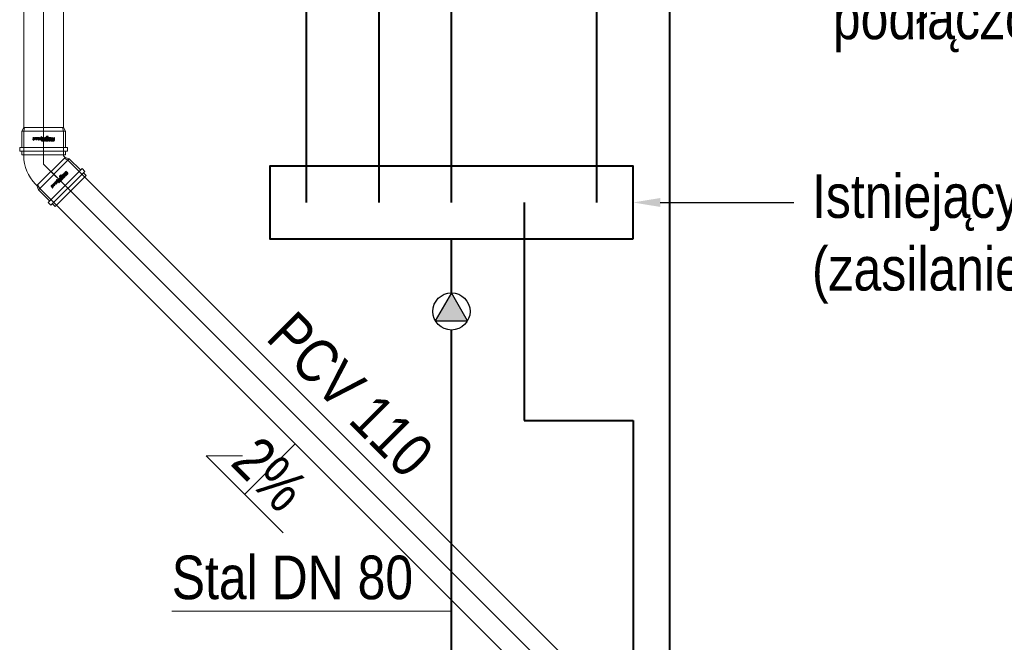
# Model space of a CAD drawing. Header units: centimetres. Extents: x 4745 to 39369, y 17389 to 19524.
# Tile 108 of 188: x 27533 to 27804, y 17859 to 18030. Entities that reach past the tile are written whole.
import ezdxf
from ezdxf import colors
from ezdxf.entities.mleader import LeaderData, LeaderLine
from ezdxf.enums import TextEntityAlignment as Align
from ezdxf.lldxf.tags import DXFTag
from ezdxf.math import Vec2, Vec3

# ---------------------------------------------------------------- set-up
doc = ezdxf.new("R2010")
doc.units = ezdxf.units.CM
for name, color, linetype, lineweight in [('2DH_PRO_Magnaplast-SDB', 34, 'Continuous', 15), ('CP_AXISKA', 7, 'DASHDOT', 15), ('CP_DETAL', 33, 'Continuous', 9), ('IS_Opis', 250, 'Continuous', 9), ('IS_Powrót', 5, 'DASH', 40), ('IS_Zasilanie', 1, 'SOLID', 40)]:
    doc.layers.add(name, color=color, linetype=linetype, lineweight=lineweight)
for name, color, linetype in [('3DCPCOLOR124', 152, 'Continuous'), ('3DCPCOLOR242', 242, 'Continuous'), ('IS_Armatura_Therm', 250, 'SOLID')]:
    doc.layers.add(name, color=color, linetype=linetype)
doc.styles.add('CP_ATTR', font='arial.ttf')
doc.styles.add('styl1', font='ARIALN.TTF')
tags = doc.linetypes.add('DASH', pattern=[15, 10, -5]).pattern_tags.tags
tags[6:7] = [DXFTag(74, 4), DXFTag(75, 0), DXFTag(340, '0'), DXFTag(46, 0.0), DXFTag(50, 0.0), DXFTag(44, 0.0), DXFTag(45, 0.0)]
tags[4:5] = [DXFTag(74, 4), DXFTag(75, 0), DXFTag(340, '0'), DXFTag(46, 0.0), DXFTag(50, 0.0), DXFTag(44, 0.0), DXFTag(45, 0.0)]
tags = doc.linetypes.add('DASHDOT', pattern=[25.4, 12.7, -6.35, 0, -6.35]).pattern_tags.tags
tags[10:11] = [DXFTag(74, 4), DXFTag(75, 0), DXFTag(340, '0'), DXFTag(46, 1.0), DXFTag(50, 0.0), DXFTag(44, 0.0), DXFTag(45, 0.0)]
tags[8:9] = [DXFTag(74, 4), DXFTag(75, 0), DXFTag(340, '0'), DXFTag(46, 1.0), DXFTag(50, 0.0), DXFTag(44, 0.0), DXFTag(45, 0.0)]
tags[6:7] = [DXFTag(74, 4), DXFTag(75, 0), DXFTag(340, '0'), DXFTag(46, 1.0), DXFTag(50, 0.0), DXFTag(44, 0.0), DXFTag(45, 0.0)]
tags[4:5] = [DXFTag(74, 4), DXFTag(75, 0), DXFTag(340, '0'), DXFTag(46, 1.0), DXFTag(50, 0.0), DXFTag(44, 0.0), DXFTag(45, 0.0)]
tags = doc.linetypes.add('SOLID', pattern=[10, 10, 0]).pattern_tags.tags
tags[6:7] = [DXFTag(74, 4), DXFTag(75, 0), DXFTag(340, '0'), DXFTag(46, 0.0), DXFTag(50, 0.0), DXFTag(44, 0.0), DXFTag(45, 0.0)]
tags[4:5] = [DXFTag(74, 4), DXFTag(75, 0), DXFTag(340, '0'), DXFTag(46, 0.0), DXFTag(50, 0.0), DXFTag(44, 0.0), DXFTag(45, 0.0)]

# ---------------------------------------------------------------- blocks, each defined once
blk = doc.blocks.new('2dmgn002_logo01')
at = {"layer": '3DCPCOLOR124'}
for p, q in [((1.9, 16.5), (-2.9, 16.5)), ((-2.9, 16.5), (-2.9, 15.5)), ((-2.9, 15.5), (1.6, 15.5)), ((2.9, 14.4), (2.9, 15.5)), ((-4, 7), (-5.1, 7)), ((-5.1, 7), (-5.1, 4.8)), ((-4, 5.1), (-4, 7)), ((-4, 3.8), (1.9, 3.8)), ((1.6, 4.8), (-3.7, 4.8)), ((1.6, 14.4), (-2.9, 14.4)), ((-2.9, 14.4), (-2.9, 13.4)), ((-2.9, 13.4), (1.6, 13.4)), ((1.6, 12.3), (-2.9, 12.3)), ((-2.9, 12.3), (-2.9, 11.3)), ((-2.9, 11.3), (1.9, 11.3)), ((-2.9, 9.6), (-2.9, 8.9)), ((-2.9, 8.9), (-1.9, 8.9)), ((1.6, 8.6), (-2.9, 8.6)), ((-2.9, 8.6), (-2.9, 7.5)), ((-2.9, 7.5), (1.9, 7.5)), ((-2.9, 5.9), (-2.9, 5.2)), ((-2.9, 5.2), (-1.9, 5.2)), ((1.9, 3.2), (-2.9, 3.2)), ((-2.9, 3.2), (-2.9, 2.2)), ((-2.9, 2.2), (1.6, 2.2)), ((1.6, 1.1), (-2.9, 1.1)), ((-2.9, 1.1), (-2.9, 0)), ((-2.9, 0), (1.9, 0)), ((1.9, 10.7), (-1.9, 10.7)), ((-1.9, 8.9), (-1.9, 9.4)), ((1.9, 7), (-1.9, 7)), ((-1.9, 5.2), (-1.9, 5.6)), ((-1.6, 9.6), (1.6, 9.6)), ((-1.6, 5.9), (1.6, 5.9)), ((1.9, 15.2), (1.9, 14.7)), ((1.9, 13.1), (1.9, 12.6)), ((1.9, 9.4), (1.9, 8.8)), ((1.9, 5.6), (1.9, 5.1)), ((1.9, 1.9), (1.9, 1.4)), ((2.9, 12.3), (2.9, 13.4)), ((2.9, 8.6), (2.9, 9.7)), ((2.9, 4.8), (2.9, 5.9)), ((2.9, 2.2), (2.9, 1.1)), ((-2.9, -1.6), (-2.9, -2.3)), ((-2.9, -2.3), (-1.9, -2.3)), ((1.6, -2.6), (-2.9, -2.6)), ((-2.9, -2.6), (-2.9, -3.1)), ((-2.9, -3.1), (-0.8, -3.7)), ((1.9, -0.5), (-1.9, -0.5)), ((-1.9, -2.3), (-1.9, -1.8)), ((-1.6, -1.6), (1.6, -1.6)), ((-0.8, -3.7), (1.9, -3.7)), ((1.9, -1.8), (1.9, -2.4)), ((2.9, -2.6), (2.9, -1.6))]:
    blk.add_line(p, q, dxfattribs=at)
for centre, radius, start, end in [((1.6, 15.2), 0.293, 359.5038, 90), ((1.9, 15.5), 1.04, 359.8403, 90), ((-4, 4.8), 1.06, 179.7393, 270), ((-3.7, 5.1), 0.264, 180, 269.9023), ((-1.9, 9.6), 1.07, 90, 180), ((-1.9, 5.9), 1.07, 90, 180), ((-1.6, 9.4), 0.246, 90, 184.1233), ((-1.6, 5.7), 0.246, 90, 184.0475), ((1.6, 14.7), 0.291, 269.5684, 360), ((1.6, 13.1), 0.293, 359.5231, 90), ((1.6, 12.6), 0.293, 270, 359.9989), ((1.6, 9.4), 0.264, 0, 90), ((1.6, 8.8), 0.264, 270, 359.9349), ((1.6, 5.6), 0.264, 360, 90), ((1.6, 5.1), 0.264, 270, 0.0108), ((1.6, 1.9), 0.264, 0.076, 90), ((1.6, 1.4), 0.264, 270, 359.924), ((1.9, 12.3), 1.04, 270, 0.0193), ((1.9, 9.6), 1.06, 0.4214, 90), ((1.9, 8.6), 1.07, 270.2822, 0), ((1.9, 5.9), 1.06, 360, 90), ((1.9, 4.8), 1.07, 270.2634, 0), ((1.9, 2.2), 1.06, 359.5786, 90), ((1.9, 1.1), 1.07, 270.2875, 359.9985), ((2.3, 14.4), 0.598, 296.5604, 0), ((2.3, 13.4), 0.608, 359.9807, 62.8223), ((-1.9, -1.6), 1.07, 90, 180), ((-1.6, -1.8), 0.246, 90, 184.1125), ((1.6, -1.8), 0.264, 360, 90.0217), ((1.6, -2.4), 0.264, 270, 359.9023), ((1.9, -1.6), 1.06, 359.5786, 90), ((1.9, -2.6), 1.06, 269.7048, 359.9999)]:
    blk.add_arc(centre, radius, start, end, dxfattribs=at)
at = {"layer": '3DCPCOLOR242'}
for p, q in [((-2.7, -3.9), (-4, -3.6)), ((0.1, -4.1), (-3.9, -3)), ((-0.1, -11.3), (-2.3, -10.7)), ((1.1, -7.7), (-1.9, -6.9)), ((-0.2, -15.9), (-1.9, -15.4)), ((1.1, -7.2), (-1.7, -6.4)), ((-1.7, -14.9), (-0.1, -15.3)), ((1.1, -7.7), (1.3, -7.7)), ((-0.2, -16), (-0.2, -15.9)), ((1.2, -16.2), (0.5, -16)), ((0.5, -16), (0.5, -16.3))]:
    blk.add_line(p, q, dxfattribs=at)
for centre, radius, start, end in [((-4.3, -3.1), 0.174, 139.4748, 200.5636), ((-4, -3), 0.481, 201.3248, 240.9013), ((-4.2, -3.2), 0.283, 75.9119, 135.9983), ((-4.2, -3.9), 0.981, 73.8123, 86.5171), ((-3.5, -1.9), 1.69, 243.7383, 254.2465), ((-2.4, -15.6), 0.816, 103.1873, 179.7099), ((-2.5, -4.5), 0.644, 111.1152, 163.4814), ((-2.1, -4.5), 0.997, 166.5679, 210.0987), ((-2.2, -7.1), 0.892, 155.0132, 214.6021), ((-2.3, -9.2), 0.816, 114.0643, 202.8694), ((-2.4, -10.8), 0.727, 106.1924, 195.3195), ((-2.2, -10.8), 0.883, 195.3773, 250.0682), ((-1.8, -12.7), 1.31, 133.9918, 256.4618), ((-0.6, -3.6), 2.73, 211.3213, 275.0445), ((-2.3, -7.1), 0.818, 103.0323, 153.3127), ((-2.3, -7.3), 0.748, 209.4433, 244.7552), ((-1.6, -8.9), 1.49, 201.6704, 231.3076), ((-2.5, -12), 0.293, 73.8428, 119.965), ((-2.6, -7.3), 0.65, 265.6622, 285.525), ((-2, -10.2), 1.88, 87.1606, 107.9858), ((-2, -4.7), 0.539, 116.6161, 177.0208), ((-1.7, -4.6), 0.806, 185.9288, 229.5909), ((-2.2, -8.1), 1.79, 72.2958, 99.0736), ((-2.1, -7.2), 0.393, 146.9616, 189.5199), ((-2.3, -10.9), 0.21, 72.1488, 182.4676), ((-2.2, -10.9), 0.37, 183.0166, 240.6152), ((-2.5, -11.4), 0.207, 256.8723, 333.1047), ((-1.9, -12.8), 0.636, 127.3644, 245.5528), ((-2.3, -16.8), 1.99, 73.1785, 97.0679), ((-2.2, -15.7), 0.348, 90.0735, 226.6774), ((-2.1, -7.2), 0.357, 74.3202, 141.4853), ((-1.9, -7.1), 0.609, 195.1451, 225.7671), ((-2.5, -7.7), 0.265, 290.2377, 337.5291), ((-2, -9.4), 0.472, 98.7899, 190.5825), ((-1.5, -9.3), 0.981, 191.9389, 227.9356), ((-2.5, -12.1), 0.449, 8.7244, 76.0552), ((-2.4, -7.7), 0.183, 21.5725, 49.116), ((-2.4, -11.4), 0.167, 6.0969, 51.2591), ((-2.7, -11.3), 0.433, 342.5093, 1.3278), ((-2.7, -11.7), 0.662, 310.1939, 332.4304), ((-1.9, -4.9), 0.776, 84.807, 112.5283), ((-0.8, -3.6), 2.14, 227.7681, 264.971), ((-2.5, -7.7), 0.249, 338.4303, 15.9164), ((-2.7, -18.5), 3.22, 74.17, 79.8915), ((-0.6, -8), 2.56, 233.5529, 269.0169), ((-2, -13.1), 0.234, 234.8638, 292.3727), ((-1.8, -13.2), 0.719, 250.748, 317.7481), ((-2.3, -8), 1.19, 72.2691, 76.7646), ((-1.8, -10.9), 2.01, 44.3614, 97.334), ((-2, -11.1), 2.72, 40.2365, 88.5461), ((-2.3, -12.7), 0.729, 297.3533, 322.4271), ((-2.1, -7.2), 2.99, 66.1532, 85.5553), ((-3.2, -12.1), 1.85, 323.4917, 337.6276), ((-0.6, -13.1), 0.918, 120.9833, 158.9397), ((-4.6, -11.4), 4.03, 325.4422, 333.8801), ((-0.8, -13), 0.784, 70.6597, 109.7335), ((-0.8, -4.4), 1.34, 263.8725, 286.5282), ((0.3, -13.9), 1.45, 136.2371, 152.793), ((-1.9, -6.3), 2.13, 46.5165, 60.5203), ((-0.6, -13.1), 0.24, 82.5025, 118.5044), ((-0.6, -10), 0.492, 264.1111, 2.3117), ((-0.7, -13.4), 0.557, 329.5041, 78.2517), ((-1.1, -5.4), 0.961, 11.1112, 45.4314), ((-0.6, -5.3), 0.455, 294.1682, 9.8383), ((-0.9, -13.5), 1.23, 313.6171, 74.8695), ((1.1, -14.9), 1.81, 138.3177, 150.3499), ((-0.3, -14.1), 0.179, 156.2477, 208.0662), ((0, -13.9), 0.536, 211.3544, 244.0918), ((-0.4, -5.5), 0.842, 271.3477, 20.708), ((-0.9, -10.1), 0.755, 5.4784, 47.2661), ((-0.1, -14.1), 0.258, 239.0032, 288.6059), ((0.1, -10.3), 1.05, 255.0292, 275.2543), ((0.1, -15), 0.202, 99.2605, 177.5229), ((-21.3, -14), 21.2, 356.5514, 357.4519), ((0.3, -3.8), 0.817, 249.4862, 262.6491), ((-1.3, -5.9), 1.81, 22.396, 45.5071), ((-0.3, -10.2), 0.698, 293.2831, 345.067), ((0, -11.3), 0.454, 64.2567, 85.1843), ((0, -15.4), 0.621, 76.0627, 90.1224), ((-0.1, -4.6), 0.557, 50.0147, 70.9143), ((0.2, -4.3), 0.318, 263.6249, 288.2785), ((-0.9, -10.2), 1.29, 351.8443, 42.4547), ((0, -11.2), 0.401, 23.6929, 71.5015), ((0.2, -11.2), 0.197, 270.9468, 310.5631), ((0.2, -15.1), 0.29, 45.8106, 81.4207), ((0.1, -4.4), 0.288, 10.0108, 50.8567), ((0.2, -4.5), 0.156, 287.1813, 350.1927), ((0, -4.5), 0.37, 349.838, 10.0295), ((0.2, -11.2), 0.243, 323.0875, 22.1003), ((-0.2, -15.3), 0.664, 5.0301, 36.7596), ((9.7, -15), 9.21, 181.6129, 183.265), ((0.6, -8.4), 1.34, 58.7801, 70.7325), ((1.2, -7.5), 0.301, 17.9179, 59.9943), ((1.1, -7.5), 0.33, 314.2018, 5.594), ((1.3, -7.6), 0.133, 265.1659, 303.5871), ((-2.2, -15.6), 0.973, 181.2014, 240.279), ((-2.6, -16.1), 0.301, 251.9271, 357.0444), ((-2.6, -16.2), 0.279, 6.2924, 59.4251), ((0.5, -16), 0.659, 177.1591, 197.9713), ((0.3, -16.2), 0.401, 190.3294, 250.4785), ((0.2, -16.2), 0.393, 256.6965, 303.221), ((0.3, -16.3), 0.182, 308.0482, 0.8125), ((-1.8, -25.8), 10.6, 74.8748, 77.6862), ((0.7, -16.5), 0.942, 56.6561, 73.6716), ((1.2, -16.1), 0.134, 265.2447, 321.7201), ((1.1, -16), 0.3, 13.2728, 58.0446), ((1, -15.9), 0.408, 326.7373, 2.2392)]:
    blk.add_arc(centre, radius, start, end, dxfattribs=at)
blk = doc.blocks.new('2d_mgphtp_0330_r2hp3x')
for p, q in [((11.37, 10.61), (12.12, 11.35)), ((12.12, 11.35), (21.45, 2.02)), ((12.52, 10.95), (13.26, 11.69)), ((21.79, 3.16), (13.26, 11.69)), ((8.64, 7.06), (11.78, 10.2)), ((11.37, 10.61), (20.71, 1.27)), ((1.06, 5.5), (0, 5.23)), ((1.06, 5.5), (7.6, 5.5)), ((7.82, 5.5), (7.6, 5.5)), ((7.82, 5.5), (8.26, 5.94)), ((8.64, 7.06), (8.26, 5.94)), ((0, -5.24), (0, 5.23)), ((21.05, 2.42), (21.79, 3.16)), ((17.16, -1.46), (20.3, 1.68)), ((20.71, 1.27), (21.45, 2.02)), ((15.6, -2.28), (16.04, -1.84)), ((17.16, -1.46), (16.04, -1.84)), ((1.06, -5.5), (0, -5.24)), ((7.6, -5.5), (1.06, -5.5)), ((7.82, -5.5), (7.6, -5.5))]:
    blk.add_line(p, q)
blk.add_arc((7.82, 5.5), 11, 270, 315)
at = {"layer": 'CP_AXISKA'}
for p, q in [((17.52, 7.42), (10.1, 0)), ((10.1, 0), (0, 0))]:
    blk.add_line(p, q, dxfattribs=at)
at = {"layer": 'CP_DETAL'}
for p, q in [((1.06, 5.5), (1.06, -5.5)), ((8.26, 5.94), (16.04, -1.84)), ((16.04, -1.84), (8.26, 5.94)), ((8.64, 7.06), (17.16, -1.46))]:
    blk.add_line(p, q, dxfattribs=at)
at = {"xscale": 0.14509803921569, "yscale": 0.176, "rotation": 45}
blk.add_blockref('2dmgn002_logo01', (14.47, 4.37), dxfattribs=at)
at = {"linetype": 'ByBlock', "style": 'CP_ATTR', "flags": 9}
for tag in ['DN', 'WEIGHT', 'MATERIAL', 'DIMS', 'OTHER', 'CHARACTER', 'PRODUCER', 'ORDER-NO', 'PRODUCT-TYPE', 'ARTICLE', 'GROUP', 'NUMBER', 'NAME']:
    blk.add_attdef(tag, text='', height=0.00005, dxfattribs=at).set_placement((0, -5.5), align=Align.MIDDLE_LEFT)
blk = doc.blocks.new('2dmgn001_logo01')
at = {"layer": '3DCPCOLOR124'}
for p, q in [((1.9, 16.5), (-2.9, 16.5)), ((-2.9, 16.5), (-2.9, 15.5)), ((-2.9, 15.5), (1.6, 15.5)), ((1.9, 15.2), (1.9, 14.7)), ((2.9, 14.4), (2.9, 15.5)), ((-4, 7), (-5.1, 7)), ((-5.1, 7), (-5.1, 4.8)), ((-4, 5.1), (-4, 7)), ((-4, 3.8), (1.9, 3.8)), ((1.6, 4.8), (-3.7, 4.8)), ((1.6, 14.4), (-2.9, 14.4)), ((-2.9, 14.4), (-2.9, 13.4)), ((-2.9, 13.4), (1.6, 13.4)), ((1.6, 12.3), (-2.9, 12.3)), ((-2.9, 12.3), (-2.9, 11.3)), ((-2.9, 11.3), (1.9, 11.3)), ((-2.9, 9.6), (-2.9, 8.9)), ((-2.9, 8.9), (-1.9, 8.9)), ((1.6, 8.6), (-2.9, 8.6)), ((-2.9, 8.6), (-2.9, 7.5)), ((-2.9, 7.5), (1.9, 7.5)), ((-2.9, 5.9), (-2.9, 5.2)), ((-2.9, 5.2), (-1.9, 5.2)), ((1.9, 3.2), (-2.9, 3.2)), ((-2.9, 3.2), (-2.9, 2.2)), ((-2.9, 2.2), (1.6, 2.2)), ((1.6, 1.1), (-2.9, 1.1)), ((-2.9, 1.1), (-2.9, 0)), ((-2.9, 0), (1.9, 0)), ((1.9, 10.7), (-1.9, 10.7)), ((-1.9, 8.9), (-1.9, 9.4)), ((1.9, 7), (-1.9, 7)), ((-1.9, 5.2), (-1.9, 5.6)), ((-1.6, 9.6), (1.6, 9.6)), ((-1.6, 5.9), (1.6, 5.9)), ((1.9, 13.1), (1.9, 12.6)), ((1.9, 9.4), (1.9, 8.8)), ((1.9, 5.6), (1.9, 5.1)), ((1.9, 1.9), (1.9, 1.4)), ((2.9, 12.3), (2.9, 13.4)), ((2.9, 8.6), (2.9, 9.7)), ((2.9, 4.8), (2.9, 5.9)), ((2.9, 2.2), (2.9, 1.1)), ((-2.9, -1.6), (-2.9, -2.3)), ((-2.9, -2.3), (-1.9, -2.3)), ((1.6, -2.6), (-2.9, -2.6)), ((-2.9, -2.6), (-2.9, -3.1)), ((-2.9, -3.1), (-0.8, -3.7)), ((1.9, -0.5), (-1.9, -0.5)), ((-1.9, -2.3), (-1.9, -1.8)), ((-1.6, -1.6), (1.6, -1.6)), ((-0.8, -3.7), (1.9, -3.7)), ((1.9, -1.8), (1.9, -2.4)), ((2.9, -2.6), (2.9, -1.6))]:
    blk.add_line(p, q, dxfattribs=at)
for centre, radius, start, end in [((1.6, 15.2), 0.293, 359.5038, 90), ((1.9, 15.5), 1.04, 359.8403, 90), ((-4, 4.8), 1.06, 179.7393, 270), ((-3.7, 5.1), 0.264, 180, 269.9023), ((-1.9, 9.6), 1.07, 90, 180), ((-1.9, 5.9), 1.07, 90, 180), ((-1.6, 9.4), 0.246, 90, 184.1233), ((-1.6, 5.7), 0.246, 90, 184.0475), ((1.6, 14.7), 0.291, 269.5684, 360), ((1.6, 13.1), 0.293, 359.5231, 90), ((1.6, 12.6), 0.293, 270, 359.9989), ((1.6, 9.4), 0.264, 0, 90), ((1.6, 8.8), 0.264, 270, 359.9349), ((1.6, 5.6), 0.264, 360, 90), ((1.6, 5.1), 0.264, 270, 0.0108), ((1.6, 1.9), 0.264, 0.076, 90), ((1.6, 1.4), 0.264, 270, 359.924), ((1.9, 12.3), 1.04, 270, 0.0193), ((1.9, 9.6), 1.06, 0.4214, 90), ((1.9, 8.6), 1.07, 270.2822, 0), ((1.9, 5.9), 1.06, 360, 90), ((1.9, 4.8), 1.07, 270.2634, 0), ((1.9, 2.2), 1.06, 359.5786, 90), ((1.9, 1.1), 1.07, 270.2875, 359.9985), ((2.3, 14.4), 0.598, 296.5604, 0), ((2.3, 13.4), 0.608, 359.9807, 62.8223), ((-1.9, -1.6), 1.07, 90, 180), ((-1.6, -1.8), 0.246, 90, 184.1125), ((1.6, -1.8), 0.264, 360, 90.0217), ((1.6, -2.4), 0.264, 270, 359.9023), ((1.9, -1.6), 1.06, 359.5786, 90), ((1.9, -2.6), 1.06, 269.7048, 359.9999)]:
    blk.add_arc(centre, radius, start, end, dxfattribs=at)
at = {"layer": '3DCPCOLOR242'}
for p, q in [((-2.7, -3.9), (-4, -3.6)), ((0.1, -4.1), (-3.9, -3)), ((-0.1, -11.3), (-2.3, -10.7)), ((1.1, -7.7), (-1.9, -6.9)), ((1.1, -7.2), (-1.7, -6.4)), ((-1.7, -14.9), (-0.1, -15.3)), ((1.1, -7.7), (1.3, -7.7)), ((-0.2, -15.9), (-1.9, -15.4)), ((-0.2, -16), (-0.2, -15.9)), ((1.2, -16.2), (0.5, -16)), ((0.5, -16), (0.5, -16.3))]:
    blk.add_line(p, q, dxfattribs=at)
for centre, radius, start, end in [((-4.3, -3.1), 0.174, 139.4748, 200.5636), ((-4, -3), 0.481, 201.3248, 240.9013), ((-4.2, -3.2), 0.283, 75.9119, 135.9983), ((-4.2, -3.9), 0.981, 73.8123, 86.5171), ((-3.5, -1.9), 1.69, 243.7383, 254.2465), ((-2.4, -15.6), 0.816, 103.1873, 179.7099), ((-2.5, -4.5), 0.644, 111.1152, 163.4814), ((-2.1, -4.5), 0.997, 166.5679, 210.0987), ((-2.2, -7.1), 0.892, 155.0132, 214.6021), ((-2.3, -9.2), 0.816, 114.0643, 202.8694), ((-2.4, -10.8), 0.727, 106.1924, 195.3195), ((-2.2, -10.8), 0.883, 195.3773, 250.0682), ((-1.8, -12.7), 1.31, 133.9918, 256.4618), ((-0.6, -3.6), 2.73, 211.3213, 275.0445), ((-2.3, -7.1), 0.818, 103.0323, 153.3127), ((-2.3, -7.3), 0.748, 209.4433, 244.7552), ((-1.6, -8.9), 1.49, 201.6704, 231.3076), ((-2.5, -12), 0.293, 73.8428, 119.965), ((-2.6, -7.3), 0.65, 265.6622, 285.525), ((-2, -10.2), 1.88, 87.1606, 107.9858), ((-2, -4.7), 0.539, 116.6161, 177.0208), ((-1.7, -4.6), 0.806, 185.9288, 229.5909), ((-2.2, -8.1), 1.79, 72.2958, 99.0736), ((-2.1, -7.2), 0.393, 146.9616, 189.5199), ((-2.3, -10.9), 0.21, 72.1488, 182.4676), ((-2.2, -10.9), 0.37, 183.0166, 240.6152), ((-2.5, -11.4), 0.207, 256.8723, 333.1047), ((-1.9, -12.8), 0.636, 127.3644, 245.5528), ((-2.3, -16.8), 1.99, 73.1785, 97.0679), ((-2.1, -7.2), 0.357, 74.3202, 141.4853), ((-1.9, -7.1), 0.609, 195.1451, 225.7671), ((-2.5, -7.7), 0.265, 290.2377, 337.5291), ((-2, -9.4), 0.472, 98.7899, 190.5825), ((-1.5, -9.3), 0.981, 191.9389, 227.9356), ((-2.5, -12.1), 0.449, 8.7244, 76.0552), ((-2.4, -7.7), 0.183, 21.5725, 49.116), ((-2.4, -11.4), 0.167, 6.0969, 51.2591), ((-2.7, -11.3), 0.433, 342.5093, 1.3278), ((-2.7, -11.7), 0.662, 310.1939, 332.4304), ((-1.9, -4.9), 0.776, 84.807, 112.5283), ((-0.8, -3.6), 2.14, 227.7681, 264.971), ((-2.5, -7.7), 0.249, 338.4303, 15.9164), ((-0.6, -8), 2.56, 233.5529, 269.0169), ((-2, -13.1), 0.234, 234.8638, 292.3727), ((-1.8, -13.2), 0.719, 250.748, 317.7481), ((-2.3, -8), 1.19, 72.2691, 76.7646), ((-1.8, -10.9), 2.01, 44.3614, 97.334), ((-2, -11.1), 2.72, 40.2365, 88.5461), ((-2.3, -12.7), 0.729, 297.3533, 322.4271), ((-2.1, -7.2), 2.99, 66.1532, 85.5553), ((-3.2, -12.1), 1.85, 323.4917, 337.6276), ((-0.6, -13.1), 0.918, 120.9833, 158.9397), ((-4.6, -11.4), 4.03, 325.4422, 333.8801), ((-0.8, -13), 0.784, 70.6597, 109.7335), ((-0.8, -4.4), 1.34, 263.8725, 286.5282), ((0.3, -13.9), 1.45, 136.2371, 152.793), ((-1.9, -6.3), 2.13, 46.5165, 60.5203), ((-0.6, -13.1), 0.24, 82.5025, 118.5044), ((-0.6, -10), 0.492, 264.1111, 2.3117), ((-0.7, -13.4), 0.557, 329.5041, 78.2517), ((-1.1, -5.4), 0.961, 11.1112, 45.4314), ((-0.6, -5.3), 0.455, 294.1682, 9.8383), ((-0.9, -13.5), 1.23, 313.6171, 74.8695), ((1.1, -14.9), 1.81, 138.3177, 150.3499), ((-0.3, -14.1), 0.179, 156.2477, 208.0662), ((0, -13.9), 0.536, 211.3544, 244.0918), ((-0.4, -5.5), 0.842, 271.3477, 20.708), ((-0.9, -10.1), 0.755, 5.4784, 47.2661), ((-0.1, -14.1), 0.258, 239.0032, 288.6059), ((0.1, -10.3), 1.05, 255.0292, 275.2543), ((0.1, -15), 0.202, 99.2605, 177.5229), ((-21.3, -14), 21.2, 356.5514, 357.4519), ((0.3, -3.8), 0.817, 249.4862, 262.6491), ((-1.3, -5.9), 1.81, 22.396, 45.5071), ((-0.3, -10.2), 0.698, 293.2831, 345.067), ((0, -11.3), 0.454, 64.2567, 85.1843), ((0, -15.4), 0.621, 76.0627, 90.1224), ((-0.1, -4.6), 0.557, 50.0147, 70.9143), ((0.2, -4.3), 0.318, 263.6249, 288.2785), ((-0.9, -10.2), 1.29, 351.8443, 42.4547), ((0, -11.2), 0.401, 23.6929, 71.5015), ((0.2, -11.2), 0.197, 270.9468, 310.5631), ((0.2, -15.1), 0.29, 45.8106, 81.4207), ((0.1, -4.4), 0.288, 10.0108, 50.8567), ((0.2, -4.5), 0.156, 287.1813, 350.1927), ((0, -4.5), 0.37, 349.838, 10.0295), ((0.2, -11.2), 0.243, 323.0875, 22.1003), ((-0.2, -15.3), 0.664, 5.0301, 36.7596), ((0.6, -8.4), 1.34, 58.7801, 70.7325), ((1.2, -7.5), 0.301, 17.9179, 59.9943), ((1.1, -7.5), 0.33, 314.2018, 5.594), ((1.3, -7.6), 0.133, 265.1659, 303.5871), ((-2.2, -15.6), 0.973, 181.2014, 240.279), ((-2.6, -16.1), 0.301, 251.9271, 357.0444), ((-2.2, -15.7), 0.348, 90.0735, 226.6774), ((-2.6, -16.2), 0.279, 6.2924, 59.4251), ((-2.7, -18.5), 3.22, 74.17, 79.8915), ((0.5, -16), 0.659, 177.1591, 197.9713), ((0.3, -16.2), 0.401, 190.3294, 250.4785), ((0.2, -16.2), 0.393, 256.6965, 303.221), ((0.3, -16.3), 0.182, 308.0482, 0.8125), ((9.7, -15), 9.21, 181.6129, 183.265), ((-1.8, -25.8), 10.6, 74.8748, 77.6862), ((0.7, -16.5), 0.942, 56.6561, 73.6716), ((1.2, -16.1), 0.134, 265.2447, 321.7201), ((1.1, -16), 0.3, 13.2728, 58.0446), ((1, -15.9), 0.408, 326.7373, 2.2392)]:
    blk.add_arc(centre, radius, start, end, dxfattribs=at)
blk = doc.blocks.new('2d_mgphtp_0288_zpzpvfo')
for p, q in [((0, 5.24), (1.06, 5.5)), ((1.06, 5.5), (50.33, 5.5)), ((51.39, 6.03), (50.33, 5.5)), ((51.39, 6.03), (55.83, 6.03)), ((55.83, 6.6), (55.83, -6.6)), ((55.83, 6.6), (56.88, 6.6)), ((56.88, 6.6), (56.88, -6.6)), ((56.88, 6.03), (57.93, 6.03)), ((57.93, -6.03), (57.93, 6.03)), ((0, 5.24), (0, -5.24)), ((0, -5.24), (1.06, -5.5)), ((1.06, -5.5), (50.33, -5.5)), ((51.39, -6.03), (50.33, -5.5)), ((51.39, -6.03), (55.83, -6.03)), ((55.83, -6.6), (56.88, -6.6)), ((56.88, -6.03), (57.93, -6.03))]:
    blk.add_line(p, q)
at = {"layer": 'CP_AXISKA'}
blk.add_line((0, 0), (57.93, 0), dxfattribs=at)
at = {"layer": 'CP_DETAL'}
for p, q in [((1.06, 5.5), (1.06, -5.5)), ((50.33, 5.5), (50.33, -5.5)), ((50.33, -5.5), (50.33, 5.5)), ((51.39, 6.03), (51.39, -6.03))]:
    blk.add_line(p, q, dxfattribs=at)
at = {"xscale": 0.14509803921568, "yscale": 0.17837837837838}
blk.add_blockref('2dmgn001_logo01', (53.61, 0), dxfattribs=at)
at = {"linetype": 'ByBlock', "style": 'CP_ATTR', "flags": 9}
for tag in ['DN', 'WEIGHT', 'MATERIAL', 'DIMS', 'OTHER', 'CHARACTER', 'PRODUCER', 'ORDER-NO', 'PRODUCT-TYPE', 'ARTICLE', 'GROUP', 'NUMBER', 'NAME']:
    blk.add_attdef(tag, text='', height=0.00005, dxfattribs=at).set_placement((0, 0), align=Align.MIDDLE_LEFT)
blk = doc.blocks.new('2d_mgphtp_0287_zwrmh7c')
for p, q in [((0, 5.24), (1.06, 5.5)), ((1.06, 5.5), (200, 5.5)), ((201.06, 6.03), (200, 5.5)), ((201.06, 6.03), (205.5, 6.03)), ((205.5, 6.6), (205.5, -6.6)), ((205.5, 6.6), (206.55, 6.6)), ((206.55, 6.6), (206.55, -6.6)), ((206.55, 6.03), (207.6, 6.03)), ((207.6, -6.03), (207.6, 6.03)), ((0, 5.24), (0, -5.24)), ((0, -5.24), (1.06, -5.5)), ((1.06, -5.5), (200, -5.5)), ((201.06, -6.03), (200, -5.5)), ((201.06, -6.03), (205.5, -6.03)), ((205.5, -6.6), (206.55, -6.6)), ((206.55, -6.03), (207.6, -6.03))]:
    blk.add_line(p, q)
at = {"layer": 'CP_AXISKA'}
blk.add_line((0, 0), (207.6, 0), dxfattribs=at)
at = {"layer": 'CP_DETAL'}
for p, q in [((1.06, 5.5), (1.06, -5.5)), ((200, 5.5), (200, -5.5)), ((200, -5.5), (200, 5.5)), ((201.06, 6.03), (201.06, -6.03))]:
    blk.add_line(p, q, dxfattribs=at)
at = {"xscale": 0.1450980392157, "yscale": 0.17837837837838}
blk.add_blockref('2dmgn001_logo01', (203.28, 0), dxfattribs=at)
at = {"linetype": 'ByBlock', "style": 'CP_ATTR', "flags": 9}
for tag in ['DN', 'WEIGHT', 'MATERIAL', 'DIMS', 'OTHER', 'CHARACTER', 'PRODUCER', 'ORDER-NO', 'PRODUCT-TYPE', 'ARTICLE', 'GROUP', 'NUMBER', 'NAME']:
    blk.add_attdef(tag, text='', height=0.00005, dxfattribs=at).set_placement((0, 0), align=Align.MIDDLE_LEFT)

msp = doc.modelspace()

# ---------------------------------------------------------------- hatches: boundary and pattern name
at = {"layer": 'IS_Armatura_Therm', "true_color": 0x000000}
msp.add_hatch(color=18, dxfattribs=at).paths.add_polyline_path([(27651.43, 17954.96), (27646.99, 17947.28), (27655.86, 17947.28)])

# ---------------------------------------------------------------- linework, layer by layer
at = {"layer": 'Defpoints', "ltscale": 2}
msp.add_line((27594.52, 17899.51), (27608.41, 17913.4), dxfattribs=at)
at = {"layer": 'IS_Armatura_Therm', "color": 18, "true_color": 0x000000}
msp.add_lwpolyline([(27651.43, 17954.96), (27646.99, 17947.28), (27655.86, 17947.28), (27651.43, 17954.96)], dxfattribs=at)
msp.add_ellipse((27651.43, 17949.84), major_axis=(0, -5.12), ratio=1, dxfattribs=at)
at = {"layer": 'IS_Opis', "ltscale": 2}
for q in [(27605.13, 17888.9), (27593.91, 17910.11)]:
    msp.add_line((27583.91, 17910.11), q, dxfattribs=at)
at = {"layer": 'IS_Opis'}
msp.add_line((27574.42, 17867.28), (27651.43, 17867.28), dxfattribs=at)
at = {"layer": 'IS_Zasilanie', "color": 18, "true_color": 0x000000}
for p, q in [((27611.43, 18344.84), (27611.43, 17979.84)), ((27631.43, 18344.84), (27631.43, 17979.84)), ((27691.43, 17979.84), (27691.43, 18172.84)), ((27651.43, 17979.84), (27651.43, 18152.84)), ((27671.43, 17979.84), (27671.43, 17919.84)), ((27651.43, 17954.96), (27651.43, 17969.84)), ((27651.43, 17789.84), (27651.43, 17944.72)), ((27671.43, 17919.84), (27701.43, 17919.84)), ((27701.43, 17919.84), (27701.43, 17769.84))]:
    msp.add_line(p, q, dxfattribs=at)
msp.add_lwpolyline([(27701.43, 17969.84), (27701.43, 17989.84), (27601.43, 17989.84), (27601.43, 17969.84)], close=True, dxfattribs=at)

# ---------------------------------------------------------------- block references
at = {"layer": '2DH_PRO_Magnaplast-SDB', "rotation": 270}
for name, p in [('2d_mgphtp_0288_zpzpvfo', (27539.16, 18050.85)), ('2d_mgphtp_0330_r2hp3x', (27539.16, 18000.52))]:
    msp.add_blockref(name, p, dxfattribs=at)

# ---------------------------------------------------------------- texts
at = {"layer": 'IS_Opis', "ltscale": 2, "insert": (27607.76, 17951.39), "char_height": 12, "attachment_point": 1, "rotation": 315, "style": 'styl1'}
msp.add_mtext_dynamic_manual_height_columns('\\pxqc;PCV 110', width=57.0441, gutter_width=12.5, heights=[0], dxfattribs=at)
at = {"layer": 'IS_Opis', "insert": (27604.2, 17893.7), "char_height": 12, "attachment_point": 9, "rotation": 315, "style": 'styl1'}
msp.add_mtext('2%', dxfattribs=at)
at = {"layer": 'IS_Opis', "insert": (27574.42, 17882.6), "char_height": 12, "attachment_point": 1, "style": 'styl1'}
msp.add_mtext_dynamic_manual_height_columns('\\pxql;Stal DN 80', width=79.2717, gutter_width=12.5, heights=[0], dxfattribs=at)

# ---------------------------------------------------------------- next in the draw order: leaders
at = {"layer": 'IS_Opis'}
ml = msp.add_multileader_mtext('Standard', dxfattribs=at)
ml.set_content('Istniejący rozdzielacz centralnego ogrzewania (zasilanie) DN 150 przeznaczony do demontażu', color=256, style='styl1')
ml.set_leader_properties()
ml.build(insert=Vec2(0, 0))
ml.multileader.update_dxf_attribs({"dogleg_length": 5, "arrow_head_size": 7.5})
ctx = ml.context
ctx.base_point, ctx.char_height, ctx.arrow_head_size, ctx.landing_gap_size, ctx.plane_origin = Vec3(27745.69, 17979.84), 12, 7.5, 5, Vec3(27688.29, 17830.73)
notes = []
notes.append((ctx, [(0, (1, 1, 0), (27719.51, 17979.84), (1, 0), 26.18, [(0, [(27701.43, 17979.84)], 0, [])])]))
ctx.mtext.insert, ctx.mtext.width, ctx.mtext.defined_height, ctx.mtext.flow_direction = Vec3(27750.69, 17987.6), 294.0206, 76.92, 5
ctx.mtext.has_bg_fill, ctx.mtext.bg_color, ctx.mtext.bg_scale_factor, ctx.mtext.bg_transparency, ctx.mtext.use_window_bg_color = 1, -1027028792, 1.5, 0, 1
for ctx, leaders in notes:
    for number, flags, end, landing, length, lines in leaders:
        leader = LeaderData()
        leader.index, (leader.has_last_leader_line, leader.has_dogleg_vector, leader.attachment_direction) = number, flags
        leader.last_leader_point, leader.dogleg_vector, leader.dogleg_length = Vec3(end), Vec3(landing), length
        for number, points, colour, breaks in lines:
            line = LeaderLine()
            line.index, line.vertices, line.color, line.breaks = number, Vec3.list(points), colors.encode_raw_color(colour), breaks
            leader.lines.append(line)
        ctx.leaders.append(leader)

# ---------------------------------------------------------------- next in the draw order: linework, layer by layer
at = {"layer": 'IS_Powrót', "color": 18, "true_color": 0x000000}
msp.add_line((27711.43, 18182.84), (27711.43, 17769.84), dxfattribs=at)

# ---------------------------------------------------------------- next in the draw order: leaders
at = {"layer": 'IS_Opis'}
ml = msp.add_multileader_mtext('Standard', dxfattribs=at)
ml.set_content('UWAGA! W pomieszczeniu zdemontować przewody zimnej i ciepłej wody użytkowej (nieczynne, podłączone do wymiennika typu "JAD")', color=256, style='styl1')
ml.set_leader_properties()
ml.build(insert=Vec2(0, 0))
ml.multileader.update_dxf_attribs({"dogleg_length": 5, "arrow_head_size": 7.5})
ctx = ml.context
ctx.base_point, ctx.char_height, ctx.arrow_head_size, ctx.landing_gap_size, ctx.plane_origin = Vec3(27751.43, 18069.05), 12, 7.5, 5, Vec3(27760.08, 17826.66)
notes = []
notes.append((ctx, [(0, (1, 1, 0), (27747.44, 18069.05), (1, 0), 3.99, [(0, [(27682.49, 18069.05)], 0, [])])]))
ctx.mtext.insert, ctx.mtext.width, ctx.mtext.defined_height, ctx.mtext.flow_direction = Vec3(27756.43, 18076.81), 319.7805, 72.58, 5
ctx.mtext.has_bg_fill, ctx.mtext.bg_color, ctx.mtext.bg_scale_factor, ctx.mtext.bg_transparency, ctx.mtext.use_window_bg_color = 1, -1073741824, 1, 0, 1
for ctx, leaders in notes:
    for number, flags, end, landing, length, lines in leaders:
        leader = LeaderData()
        leader.index, (leader.has_last_leader_line, leader.has_dogleg_vector, leader.attachment_direction) = number, flags
        leader.last_leader_point, leader.dogleg_vector, leader.dogleg_length = Vec3(end), Vec3(landing), length
        for number, points, colour, breaks in lines:
            line = LeaderLine()
            line.index, line.vertices, line.color, line.breaks = number, Vec3.list(points), colors.encode_raw_color(colour), breaks
            leader.lines.append(line)
        ctx.leaders.append(leader)

# ---------------------------------------------------------------- next in the draw order: block references
at = {"layer": '2DH_PRO_Magnaplast-SDB', "rotation": 314.9999999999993}
msp.add_blockref('2d_mgphtp_0287_zwrmh7c', (27541.21, 17988.37), dxfattribs=at)

doc.saveas('drawing.dxf')
